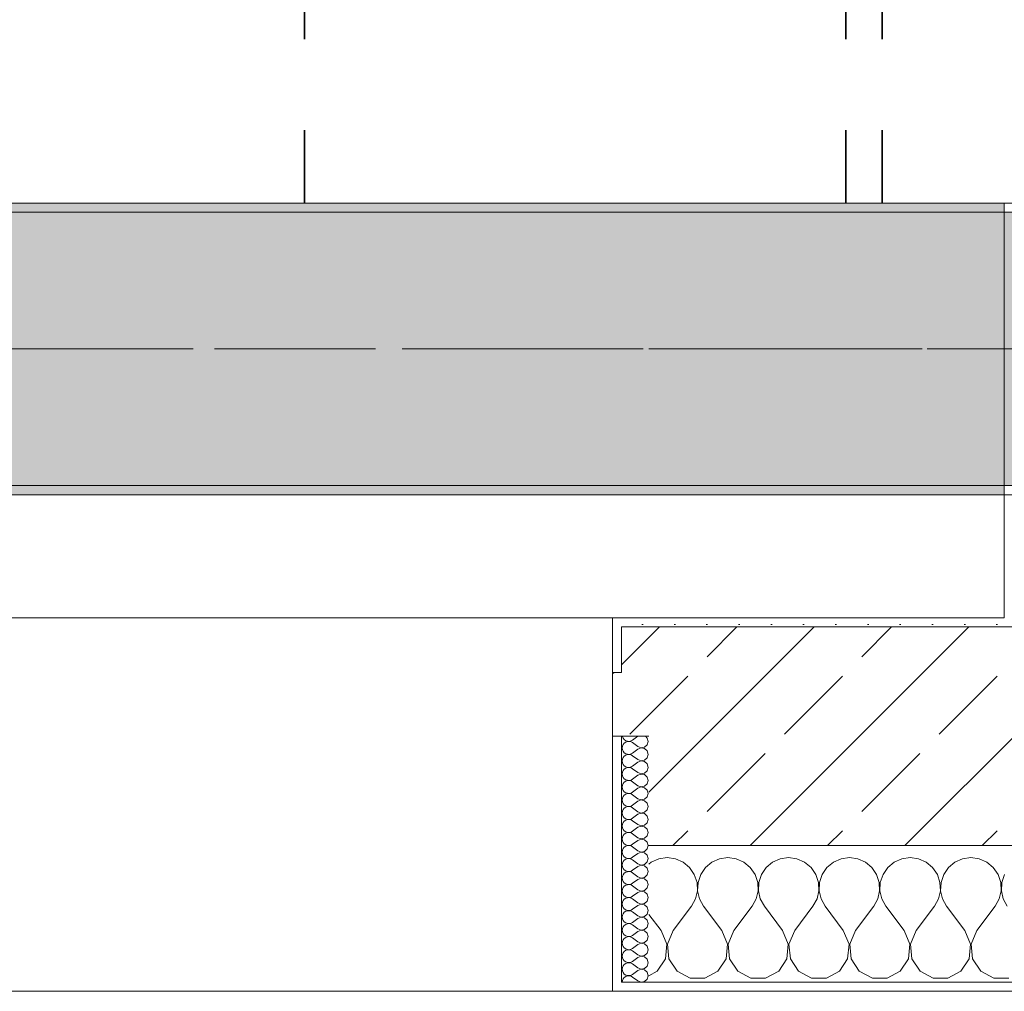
# Model space of a CAD drawing. Header units: metres. Extents: x -3.6 to 84.5, y -11 to 16.8.
# Tile 81 of 137: x 24.5 to 25.6, y -0.2 to 0.9. Entities that reach past the tile are written whole.
import ezdxf

# ---------------------------------------------------------------- set-up
doc = ezdxf.new("R2010")
doc.units = ezdxf.units.M
doc.header["$MEASUREMENT"] = 0
doc.linetypes.add('Achse', pattern=[0.2, 0.1, -0.05, 0, -0.05])
doc.linetypes.add('Strichlinie doppelt', pattern=[0.546806, 0.264583, -0.105833, 0.070556, -0.105833])
for name, color, linetype in [('155 - Bemaßung_ Beschriftung.Ausbau - Deckenelemente', 7, 'Continuous'), ('451 - Universal.Achsen Raster', 7, 'Continuous'), ('604 - Struktur.Wand Aussen', 7, 'Continuous'), ('607 - Struktur.Stütze', 7, 'Continuous'), ('608 - Struktur.Träger', 7, 'Continuous')]:
    doc.layers.add(name, color=color, linetype=linetype)
pattern_1 = [(45, (0, 0), (-0.01767767, 0.01767767), [0, -0.025])]
pattern_2 = [(0, (0, 0), (0, 0.08660254), [0, -0.05]), (0, (0.025, 0.0433), (0, 0.08660254), [0, -0.05])]
pattern_3 = [(45, (0, 0), (-0.08485281, 0.08485281), []), (45, (-0.04243, 0.04243), (-0.08485281, 0.08485281), [0.09, -0.03])]

# ---------------------------------------------------------------- blocks, each defined once
blk = doc.blocks.new('*X76')
at = {"layer": '604 - Struktur.Wand Aussen', "color": 7, "linetype": 'Continuous', "lineweight": 5}
for p, q in [((25.1909, -0.0096), (25.1825, -0.0133)), ((25.2, -0.0083), (25.1909, -0.0096)), ((25.2091, -0.0096), (25.2, -0.0083)), ((25.2175, -0.0133), (25.2091, -0.0096)), ((25.2576, -0.0096), (25.2491, -0.0133)), ((25.2667, -0.0083), (25.2576, -0.0096)), ((25.2758, -0.0096), (25.2667, -0.0083)), ((25.2842, -0.0133), (25.2758, -0.0096)), ((25.3242, -0.0096), (25.3158, -0.0133)), ((25.3333, -0.0083), (25.3242, -0.0096)), ((25.3424, -0.0096), (25.3333, -0.0083)), ((25.3509, -0.0133), (25.3424, -0.0096)), ((25.3909, -0.0096), (25.3825, -0.0133)), ((25.4, -0.0083), (25.3909, -0.0096)), ((25.4091, -0.0096), (25.4, -0.0083)), ((25.4175, -0.0133), (25.4091, -0.0096)), ((25.4576, -0.0096), (25.4491, -0.0133)), ((25.4667, -0.0083), (25.4576, -0.0096)), ((25.4758, -0.0096), (25.4667, -0.0083)), ((25.4842, -0.0133), (25.4758, -0.0096)), ((25.5242, -0.0096), (25.5158, -0.0133)), ((25.5333, -0.0083), (25.5242, -0.0096)), ((25.5424, -0.0096), (25.5333, -0.0083)), ((25.5509, -0.0133), (25.5424, -0.0096)), ((25.1825, -0.0133), (25.18, -0.0154)), ((25.2246, -0.0192), (25.2175, -0.0133)), ((25.2298, -0.0268), (25.2246, -0.0192)), ((25.2421, -0.0192), (25.2369, -0.0268)), ((25.2491, -0.0133), (25.2421, -0.0192)), ((25.2913, -0.0192), (25.2842, -0.0133)), ((25.2965, -0.0268), (25.2913, -0.0192)), ((25.3087, -0.0192), (25.3035, -0.0268)), ((25.3158, -0.0133), (25.3087, -0.0192)), ((25.3579, -0.0192), (25.3509, -0.0133)), ((25.3631, -0.0268), (25.3579, -0.0192)), ((25.3754, -0.0192), (25.3702, -0.0268)), ((25.3825, -0.0133), (25.3754, -0.0192)), ((25.4246, -0.0192), (25.4175, -0.0133)), ((25.4298, -0.0268), (25.4246, -0.0192)), ((25.4421, -0.0192), (25.4369, -0.0268)), ((25.4491, -0.0133), (25.4421, -0.0192)), ((25.4913, -0.0192), (25.4842, -0.0133)), ((25.4965, -0.0268), (25.4913, -0.0192)), ((25.5087, -0.0192), (25.5035, -0.0268)), ((25.5158, -0.0133), (25.5087, -0.0192)), ((25.5579, -0.0192), (25.5509, -0.0133)), ((25.5631, -0.0268), (25.5579, -0.0192)), ((25.2328, -0.0355), (25.2298, -0.0268)), ((25.2369, -0.0268), (25.2339, -0.0355)), ((25.2994, -0.0355), (25.2965, -0.0268)), ((25.3035, -0.0268), (25.3006, -0.0355)), ((25.3661, -0.0355), (25.3631, -0.0268)), ((25.3702, -0.0268), (25.3672, -0.0355)), ((25.4328, -0.0355), (25.4298, -0.0268)), ((25.4369, -0.0268), (25.4339, -0.0355)), ((25.4994, -0.0355), (25.4965, -0.0268)), ((25.5035, -0.0268), (25.5006, -0.0355)), ((25.5661, -0.0355), (25.5631, -0.0268)), ((25.5702, -0.0268), (25.5672, -0.0355)), ((25.2332, -0.0447), (25.2328, -0.0355)), ((25.2339, -0.0355), (25.2335, -0.0447)), ((25.2999, -0.0447), (25.2994, -0.0355)), ((25.3006, -0.0355), (25.3001, -0.0447)), ((25.3665, -0.0447), (25.3661, -0.0355)), ((25.3672, -0.0355), (25.3668, -0.0447)), ((25.4332, -0.0447), (25.4328, -0.0355)), ((25.4339, -0.0355), (25.4335, -0.0447)), ((25.4999, -0.0447), (25.4994, -0.0355)), ((25.5006, -0.0355), (25.5001, -0.0447)), ((25.5665, -0.0447), (25.5661, -0.0355)), ((25.5672, -0.0355), (25.5668, -0.0447)), ((25.2267, -0.0617), (25.2311, -0.0536)), ((25.2311, -0.0536), (25.2332, -0.0447)), ((25.2335, -0.0447), (25.2355, -0.0536)), ((25.2355, -0.0536), (25.24, -0.0617)), ((25.2933, -0.0617), (25.2978, -0.0536)), ((25.2978, -0.0536), (25.2999, -0.0447)), ((25.3001, -0.0447), (25.3022, -0.0536)), ((25.3022, -0.0536), (25.3067, -0.0617)), ((25.36, -0.0617), (25.3645, -0.0536)), ((25.3645, -0.0536), (25.3665, -0.0447)), ((25.3668, -0.0447), (25.3689, -0.0536)), ((25.3689, -0.0536), (25.3733, -0.0617)), ((25.4267, -0.0617), (25.4311, -0.0536)), ((25.4311, -0.0536), (25.4332, -0.0447)), ((25.4335, -0.0447), (25.4355, -0.0536)), ((25.4355, -0.0536), (25.44, -0.0617)), ((25.4933, -0.0617), (25.4978, -0.0536)), ((25.4978, -0.0536), (25.4999, -0.0447)), ((25.5001, -0.0447), (25.5022, -0.0536)), ((25.5022, -0.0536), (25.5067, -0.0617)), ((25.56, -0.0617), (25.5645, -0.0536)), ((25.5645, -0.0536), (25.5665, -0.0447)), ((25.5668, -0.0447), (25.5689, -0.0536)), ((25.5689, -0.0536), (25.5733, -0.0617)), ((25.2067, -0.0883), (25.2267, -0.0617)), ((25.26, -0.0883), (25.24, -0.0617)), ((25.2733, -0.0883), (25.2933, -0.0617)), ((25.3267, -0.0883), (25.3067, -0.0617)), ((25.34, -0.0883), (25.36, -0.0617)), ((25.3933, -0.0883), (25.3733, -0.0617)), ((25.4067, -0.0883), (25.4267, -0.0617)), ((25.46, -0.0883), (25.44, -0.0617)), ((25.4733, -0.0883), (25.4933, -0.0617)), ((25.5267, -0.0883), (25.5067, -0.0617)), ((25.54, -0.0883), (25.56, -0.0617)), ((25.1933, -0.0883), (25.18, -0.0706)), ((25.1996, -0.1033), (25.1933, -0.0883)), ((25.2067, -0.0883), (25.2004, -0.1033)), ((25.2663, -0.1033), (25.26, -0.0883)), ((25.2733, -0.0883), (25.267, -0.1033)), ((25.333, -0.1033), (25.3267, -0.0883)), ((25.34, -0.0883), (25.3337, -0.1033)), ((25.3996, -0.1033), (25.3933, -0.0883)), ((25.4067, -0.0883), (25.4004, -0.1033)), ((25.4663, -0.1033), (25.46, -0.0883)), ((25.4733, -0.0883), (25.467, -0.1033)), ((25.533, -0.1033), (25.5267, -0.0883)), ((25.54, -0.0883), (25.5337, -0.1033)), ((25.1981, -0.1195), (25.1996, -0.1033)), ((25.2004, -0.1033), (25.2019, -0.1195)), ((25.2648, -0.1195), (25.2663, -0.1033)), ((25.267, -0.1033), (25.2686, -0.1195)), ((25.3314, -0.1195), (25.333, -0.1033)), ((25.3337, -0.1033), (25.3352, -0.1195)), ((25.3981, -0.1195), (25.3996, -0.1033)), ((25.4004, -0.1033), (25.4019, -0.1195)), ((25.4648, -0.1195), (25.4663, -0.1033)), ((25.467, -0.1033), (25.4686, -0.1195)), ((25.5314, -0.1195), (25.533, -0.1033)), ((25.5337, -0.1033), (25.5352, -0.1195)), ((25.1891, -0.133), (25.1981, -0.1195)), ((25.2019, -0.1195), (25.2109, -0.133)), ((25.2558, -0.133), (25.2648, -0.1195)), ((25.2686, -0.1195), (25.2776, -0.133)), ((25.3224, -0.133), (25.3314, -0.1195)), ((25.3352, -0.1195), (25.3442, -0.133)), ((25.3891, -0.133), (25.3981, -0.1195)), ((25.4019, -0.1195), (25.4109, -0.133)), ((25.4558, -0.133), (25.4648, -0.1195)), ((25.4686, -0.1195), (25.4776, -0.133)), ((25.5224, -0.133), (25.5314, -0.1195)), ((25.5352, -0.1195), (25.5442, -0.133)), ((25.18, -0.1379), (25.1891, -0.133)), ((25.2109, -0.133), (25.2252, -0.1407)), ((25.2415, -0.1407), (25.2558, -0.133)), ((25.2776, -0.133), (25.2919, -0.1407)), ((25.3081, -0.1407), (25.3224, -0.133)), ((25.3442, -0.133), (25.3585, -0.1407)), ((25.3748, -0.1407), (25.3891, -0.133)), ((25.4109, -0.133), (25.4252, -0.1407)), ((25.4415, -0.1407), (25.4558, -0.133)), ((25.4776, -0.133), (25.4919, -0.1407)), ((25.5081, -0.1407), (25.5224, -0.133)), ((25.5442, -0.133), (25.5585, -0.1407)), ((25.2252, -0.1407), (25.2415, -0.1407)), ((25.2919, -0.1407), (25.3081, -0.1407)), ((25.3585, -0.1407), (25.3748, -0.1407)), ((25.4252, -0.1407), (25.4415, -0.1407)), ((25.4919, -0.1407), (25.5081, -0.1407)), ((25.5585, -0.1407), (25.5748, -0.1407))]:
    blk.add_line(p, q, dxfattribs=at)
blk = doc.blocks.new('*X94')
at = {"layer": '604 - Struktur.Wand Aussen', "color": 7, "linetype": 'Continuous', "lineweight": 5}
for p, q in [((25.1509, 0.125), (25.151, 0.1245)), ((25.151, 0.1245), (25.1518, 0.1227)), ((25.1518, 0.1227), (25.153, 0.1212)), ((25.153, 0.1212), (25.1547, 0.12)), ((25.1547, 0.12), (25.1565, 0.1194)), ((25.1565, 0.1192), (25.1547, 0.1185)), ((25.1565, 0.1194), (25.1585, 0.1193)), ((25.1585, 0.1193), (25.1565, 0.1192)), ((25.1585, 0.1193), (25.1604, 0.1198)), ((25.1604, 0.1188), (25.1585, 0.1193)), ((25.1604, 0.1198), (25.1621, 0.1207)), ((25.1679, 0.125), (25.1621, 0.1207)), ((25.1782, 0.123), (25.1761, 0.125)), ((25.1793, 0.1193), (25.1782, 0.123)), ((25.1782, 0.1155), (25.1793, 0.1193)), ((25.151, 0.1141), (25.1507, 0.1121)), ((25.1507, 0.1121), (25.151, 0.1102)), ((25.1518, 0.1159), (25.151, 0.1141)), ((25.151, 0.1102), (25.1518, 0.1084)), ((25.153, 0.1174), (25.1518, 0.1159)), ((25.1518, 0.1084), (25.153, 0.1069)), ((25.1547, 0.1185), (25.153, 0.1174)), ((25.1621, 0.1179), (25.1604, 0.1188)), ((25.1679, 0.1136), (25.1621, 0.1179)), ((25.1679, 0.1107), (25.1621, 0.1064)), ((25.1679, 0.1136), (25.1715, 0.1122)), ((25.1715, 0.1121), (25.1679, 0.1107)), ((25.1715, 0.1122), (25.1753, 0.1129)), ((25.1753, 0.1114), (25.1715, 0.1121)), ((25.1753, 0.1129), (25.1782, 0.1155)), ((25.1782, 0.1088), (25.1753, 0.1114)), ((25.1793, 0.105), (25.1782, 0.1088)), ((25.151, 0.0998), (25.1507, 0.0979)), ((25.1507, 0.0979), (25.151, 0.0959)), ((25.1518, 0.1016), (25.151, 0.0998)), ((25.153, 0.1031), (25.1518, 0.1016)), ((25.153, 0.1069), (25.1547, 0.1058)), ((25.1547, 0.1042), (25.153, 0.1031)), ((25.1547, 0.1058), (25.1565, 0.1051)), ((25.1565, 0.1049), (25.1547, 0.1042)), ((25.1565, 0.1051), (25.1585, 0.105)), ((25.1585, 0.105), (25.1565, 0.1049)), ((25.1585, 0.105), (25.1604, 0.1055)), ((25.1604, 0.1045), (25.1585, 0.105)), ((25.1604, 0.1055), (25.1621, 0.1064)), ((25.1621, 0.1036), (25.1604, 0.1045)), ((25.1679, 0.0993), (25.1621, 0.1036)), ((25.1679, 0.0993), (25.1715, 0.0979)), ((25.1715, 0.0978), (25.1679, 0.0964)), ((25.1715, 0.0979), (25.1753, 0.0986)), ((25.1753, 0.0971), (25.1715, 0.0978)), ((25.1753, 0.0986), (25.1782, 0.1012)), ((25.1782, 0.1012), (25.1793, 0.105)), ((25.151, 0.0959), (25.1518, 0.0941)), ((25.1518, 0.0873), (25.151, 0.0855)), ((25.1518, 0.0941), (25.153, 0.0926)), ((25.153, 0.0888), (25.1518, 0.0873)), ((25.153, 0.0926), (25.1547, 0.0915)), ((25.1547, 0.09), (25.153, 0.0888)), ((25.1547, 0.0915), (25.1565, 0.0908)), ((25.1565, 0.0906), (25.1547, 0.09)), ((25.1565, 0.0908), (25.1585, 0.0907)), ((25.1585, 0.0907), (25.1565, 0.0906)), ((25.1585, 0.0907), (25.1604, 0.0912)), ((25.1604, 0.0902), (25.1585, 0.0907)), ((25.1604, 0.0912), (25.1621, 0.0921)), ((25.1621, 0.0893), (25.1604, 0.0902)), ((25.1679, 0.0964), (25.1621, 0.0921)), ((25.1679, 0.085), (25.1621, 0.0893)), ((25.1782, 0.0945), (25.1753, 0.0971)), ((25.1753, 0.0843), (25.1782, 0.087)), ((25.1793, 0.0907), (25.1782, 0.0945)), ((25.1782, 0.087), (25.1793, 0.0907)), ((25.151, 0.0855), (25.1507, 0.0836)), ((25.1507, 0.0836), (25.151, 0.0816)), ((25.151, 0.0816), (25.1518, 0.0798)), ((25.1518, 0.0798), (25.153, 0.0783)), ((25.153, 0.0783), (25.1547, 0.0772)), ((25.1547, 0.0757), (25.153, 0.0746)), ((25.1547, 0.0772), (25.1565, 0.0766)), ((25.1565, 0.0763), (25.1547, 0.0757)), ((25.1565, 0.0766), (25.1585, 0.0765)), ((25.1585, 0.0764), (25.1565, 0.0763)), ((25.1585, 0.0765), (25.1604, 0.0769)), ((25.1604, 0.076), (25.1585, 0.0764)), ((25.1604, 0.0769), (25.1621, 0.0779)), ((25.1621, 0.075), (25.1604, 0.076)), ((25.1679, 0.0821), (25.1621, 0.0779)), ((25.1679, 0.085), (25.1715, 0.0836)), ((25.1715, 0.0835), (25.1679, 0.0821)), ((25.1715, 0.0836), (25.1753, 0.0843)), ((25.1753, 0.0828), (25.1715, 0.0835)), ((25.1782, 0.0802), (25.1753, 0.0828)), ((25.1793, 0.0764), (25.1782, 0.0802)), ((25.1782, 0.0727), (25.1793, 0.0764)), ((25.151, 0.0712), (25.1507, 0.0693)), ((25.1507, 0.0693), (25.151, 0.0673)), ((25.1518, 0.073), (25.151, 0.0712)), ((25.151, 0.0673), (25.1518, 0.0655)), ((25.153, 0.0746), (25.1518, 0.073)), ((25.1518, 0.0655), (25.153, 0.064)), ((25.1679, 0.0707), (25.1621, 0.075)), ((25.1679, 0.0679), (25.1621, 0.0636)), ((25.1679, 0.0707), (25.1715, 0.0693)), ((25.1715, 0.0693), (25.1679, 0.0679)), ((25.1715, 0.0693), (25.1753, 0.07)), ((25.1753, 0.0685), (25.1715, 0.0693)), ((25.1753, 0.07), (25.1782, 0.0727)), ((25.1782, 0.0659), (25.1753, 0.0685)), ((25.1793, 0.0621), (25.1782, 0.0659)), ((25.151, 0.057), (25.1507, 0.055)), ((25.1507, 0.055), (25.151, 0.053)), ((25.1518, 0.0588), (25.151, 0.057)), ((25.153, 0.0603), (25.1518, 0.0588)), ((25.153, 0.064), (25.1547, 0.0629)), ((25.1547, 0.0614), (25.153, 0.0603)), ((25.1547, 0.0629), (25.1565, 0.0623)), ((25.1565, 0.062), (25.1547, 0.0614)), ((25.1565, 0.0623), (25.1585, 0.0622)), ((25.1585, 0.0621), (25.1565, 0.062)), ((25.1585, 0.0622), (25.1604, 0.0626)), ((25.1604, 0.0617), (25.1585, 0.0621)), ((25.1604, 0.0626), (25.1621, 0.0636)), ((25.1621, 0.0607), (25.1604, 0.0617)), ((25.1679, 0.0564), (25.1621, 0.0607)), ((25.1679, 0.0564), (25.1715, 0.055)), ((25.1715, 0.055), (25.1679, 0.0536)), ((25.1715, 0.055), (25.1753, 0.0558)), ((25.1753, 0.0542), (25.1715, 0.055)), ((25.1753, 0.0558), (25.1782, 0.0584)), ((25.1782, 0.0516), (25.1753, 0.0542)), ((25.1782, 0.0584), (25.1793, 0.0621)), ((25.151, 0.053), (25.1518, 0.0512)), ((25.1518, 0.0445), (25.151, 0.0427)), ((25.1518, 0.0512), (25.153, 0.0497)), ((25.153, 0.046), (25.1518, 0.0445)), ((25.153, 0.0497), (25.1547, 0.0486)), ((25.1547, 0.0471), (25.153, 0.046)), ((25.1547, 0.0486), (25.1565, 0.048)), ((25.1565, 0.0477), (25.1547, 0.0471)), ((25.1565, 0.048), (25.1585, 0.0479)), ((25.1585, 0.0478), (25.1565, 0.0477)), ((25.1585, 0.0479), (25.1604, 0.0483)), ((25.1604, 0.0474), (25.1585, 0.0478)), ((25.1604, 0.0483), (25.1621, 0.0493)), ((25.1621, 0.0464), (25.1604, 0.0474)), ((25.1679, 0.0536), (25.1621, 0.0493)), ((25.1679, 0.0421), (25.1621, 0.0464)), ((25.1753, 0.0415), (25.1782, 0.0441)), ((25.1793, 0.0479), (25.1782, 0.0516)), ((25.1782, 0.0441), (25.1793, 0.0479)), ((25.151, 0.0427), (25.1507, 0.0407)), ((25.1507, 0.0407), (25.151, 0.0388)), ((25.151, 0.0388), (25.1518, 0.037)), ((25.1518, 0.037), (25.153, 0.0354)), ((25.153, 0.0354), (25.1547, 0.0343)), ((25.1547, 0.0328), (25.153, 0.0317)), ((25.1547, 0.0343), (25.1565, 0.0337)), ((25.1565, 0.0334), (25.1547, 0.0328)), ((25.1565, 0.0337), (25.1585, 0.0336)), ((25.1585, 0.0335), (25.1565, 0.0334)), ((25.1585, 0.0336), (25.1604, 0.034)), ((25.1604, 0.0331), (25.1585, 0.0335)), ((25.1604, 0.034), (25.1621, 0.035)), ((25.1621, 0.0321), (25.1604, 0.0331)), ((25.1679, 0.0393), (25.1621, 0.035)), ((25.1679, 0.0421), (25.1715, 0.0407)), ((25.1715, 0.0407), (25.1679, 0.0393)), ((25.1715, 0.0407), (25.1753, 0.0415)), ((25.1753, 0.04), (25.1715, 0.0407)), ((25.1782, 0.0373), (25.1753, 0.04)), ((25.1793, 0.0336), (25.1782, 0.0373)), ((25.1782, 0.0298), (25.1793, 0.0336)), ((25.151, 0.0284), (25.1507, 0.0264)), ((25.1507, 0.0264), (25.151, 0.0245)), ((25.1518, 0.0302), (25.151, 0.0284)), ((25.151, 0.0245), (25.1518, 0.0227)), ((25.153, 0.0317), (25.1518, 0.0302)), ((25.1518, 0.0227), (25.153, 0.0212)), ((25.1679, 0.0279), (25.1621, 0.0321)), ((25.1679, 0.025), (25.1621, 0.0207)), ((25.1679, 0.0279), (25.1715, 0.0265)), ((25.1715, 0.0264), (25.1679, 0.025)), ((25.1715, 0.0265), (25.1753, 0.0272)), ((25.1753, 0.0257), (25.1715, 0.0264)), ((25.1753, 0.0272), (25.1782, 0.0298)), ((25.1782, 0.023), (25.1753, 0.0257)), ((25.1793, 0.0193), (25.1782, 0.023)), ((25.151, 0.0141), (25.1507, 0.0121)), ((25.1507, 0.0121), (25.151, 0.0102)), ((25.1518, 0.0159), (25.151, 0.0141)), ((25.153, 0.0174), (25.1518, 0.0159)), ((25.153, 0.0212), (25.1547, 0.02)), ((25.1547, 0.0185), (25.153, 0.0174)), ((25.1547, 0.02), (25.1565, 0.0194)), ((25.1565, 0.0192), (25.1547, 0.0185)), ((25.1565, 0.0194), (25.1585, 0.0193)), ((25.1585, 0.0193), (25.1565, 0.0192)), ((25.1585, 0.0193), (25.1604, 0.0198)), ((25.1604, 0.0188), (25.1585, 0.0193)), ((25.1604, 0.0198), (25.1621, 0.0207)), ((25.1621, 0.0179), (25.1604, 0.0188)), ((25.1679, 0.0136), (25.1621, 0.0179)), ((25.1679, 0.0136), (25.1715, 0.0122)), ((25.1715, 0.0121), (25.1679, 0.0107)), ((25.1715, 0.0122), (25.1753, 0.0129)), ((25.1753, 0.0114), (25.1715, 0.0121)), ((25.1753, 0.0129), (25.1782, 0.0155)), ((25.1782, 0.0088), (25.1753, 0.0114)), ((25.1782, 0.0155), (25.1793, 0.0193)), ((25.151, 0.0102), (25.1518, 0.0084)), ((25.1518, 0.0016), (25.151, -0.0002)), ((25.1518, 0.0084), (25.153, 0.0069)), ((25.153, 0.0031), (25.1518, 0.0016)), ((25.153, 0.0069), (25.1547, 0.0058)), ((25.1547, 0.0042), (25.153, 0.0031)), ((25.1547, 0.0058), (25.1565, 0.0051)), ((25.1565, 0.0049), (25.1547, 0.0042)), ((25.1565, 0.0051), (25.1585, 0.005)), ((25.1585, 0.005), (25.1565, 0.0049)), ((25.1585, 0.005), (25.1604, 0.0055)), ((25.1604, 0.0045), (25.1585, 0.005)), ((25.1604, 0.0055), (25.1621, 0.0064)), ((25.1621, 0.0036), (25.1604, 0.0045)), ((25.1679, 0.0107), (25.1621, 0.0064)), ((25.1679, -0.0007), (25.1621, 0.0036)), ((25.1753, -0.0014), (25.1782, 0.0012)), ((25.1793, 0.005), (25.1782, 0.0088)), ((25.1782, 0.0012), (25.1793, 0.005)), ((25.151, -0.0002), (25.1507, -0.0021)), ((25.1507, -0.0021), (25.151, -0.0041)), ((25.151, -0.0041), (25.1518, -0.0059)), ((25.1518, -0.0059), (25.153, -0.0074)), ((25.153, -0.0074), (25.1547, -0.0085)), ((25.1547, -0.01), (25.153, -0.0112)), ((25.1547, -0.0085), (25.1565, -0.0092)), ((25.1565, -0.0094), (25.1547, -0.01)), ((25.1565, -0.0092), (25.1585, -0.0093)), ((25.1585, -0.0093), (25.1565, -0.0094)), ((25.1585, -0.0093), (25.1604, -0.0088)), ((25.1604, -0.0098), (25.1585, -0.0093)), ((25.1604, -0.0088), (25.1621, -0.0079)), ((25.1621, -0.0107), (25.1604, -0.0098)), ((25.1679, -0.0036), (25.1621, -0.0079)), ((25.1679, -0.015), (25.1621, -0.0107)), ((25.1679, -0.0007), (25.1715, -0.0021)), ((25.1715, -0.0022), (25.1679, -0.0036)), ((25.1715, -0.0021), (25.1753, -0.0014)), ((25.1753, -0.0029), (25.1715, -0.0022)), ((25.1782, -0.0055), (25.1753, -0.0029)), ((25.1793, -0.0093), (25.1782, -0.0055)), ((25.1782, -0.013), (25.1793, -0.0093)), ((25.151, -0.0145), (25.1507, -0.0164)), ((25.1507, -0.0164), (25.151, -0.0184)), ((25.1518, -0.0127), (25.151, -0.0145)), ((25.151, -0.0184), (25.1518, -0.0202)), ((25.153, -0.0112), (25.1518, -0.0127)), ((25.1518, -0.0202), (25.153, -0.0217)), ((25.1679, -0.0179), (25.1621, -0.0221)), ((25.1679, -0.015), (25.1715, -0.0164)), ((25.1715, -0.0165), (25.1679, -0.0179)), ((25.1715, -0.0164), (25.1753, -0.0157)), ((25.1753, -0.0172), (25.1715, -0.0165)), ((25.1753, -0.0157), (25.1782, -0.013)), ((25.1782, -0.0198), (25.1753, -0.0172)), ((25.1793, -0.0236), (25.1782, -0.0198)), ((25.151, -0.0288), (25.1507, -0.0307)), ((25.1507, -0.0307), (25.151, -0.0327)), ((25.1518, -0.027), (25.151, -0.0288)), ((25.153, -0.0254), (25.1518, -0.027)), ((25.153, -0.0217), (25.1547, -0.0228)), ((25.1547, -0.0243), (25.153, -0.0254)), ((25.1547, -0.0228), (25.1565, -0.0234)), ((25.1565, -0.0237), (25.1547, -0.0243)), ((25.1565, -0.0234), (25.1585, -0.0235)), ((25.1585, -0.0236), (25.1565, -0.0237)), ((25.1585, -0.0235), (25.1604, -0.0231)), ((25.1604, -0.024), (25.1585, -0.0236)), ((25.1604, -0.0231), (25.1621, -0.0221)), ((25.1621, -0.025), (25.1604, -0.024)), ((25.1679, -0.0293), (25.1621, -0.025)), ((25.1679, -0.0321), (25.1621, -0.0364)), ((25.1679, -0.0293), (25.1715, -0.0307)), ((25.1715, -0.0307), (25.1679, -0.0321)), ((25.1715, -0.0307), (25.1753, -0.03)), ((25.1753, -0.0315), (25.1715, -0.0307)), ((25.1753, -0.03), (25.1782, -0.0273)), ((25.1782, -0.0341), (25.1753, -0.0315)), ((25.1782, -0.0273), (25.1793, -0.0236)), ((25.151, -0.043), (25.1507, -0.045)), ((25.151, -0.0327), (25.1518, -0.0345)), ((25.1518, -0.0412), (25.151, -0.043)), ((25.1518, -0.0345), (25.153, -0.036)), ((25.153, -0.0397), (25.1518, -0.0412)), ((25.153, -0.036), (25.1547, -0.0371)), ((25.1547, -0.0386), (25.153, -0.0397)), ((25.1547, -0.0371), (25.1565, -0.0377)), ((25.1565, -0.038), (25.1547, -0.0386)), ((25.1565, -0.0377), (25.1585, -0.0378)), ((25.1585, -0.0379), (25.1565, -0.038)), ((25.1585, -0.0378), (25.1604, -0.0374)), ((25.1604, -0.0383), (25.1585, -0.0379)), ((25.1604, -0.0374), (25.1621, -0.0364)), ((25.1621, -0.0393), (25.1604, -0.0383)), ((25.1679, -0.0436), (25.1621, -0.0393)), ((25.1753, -0.0442), (25.1782, -0.0416)), ((25.1793, -0.0379), (25.1782, -0.0341)), ((25.1782, -0.0416), (25.1793, -0.0379)), ((25.1507, -0.045), (25.151, -0.047)), ((25.151, -0.047), (25.1518, -0.0488)), ((25.1518, -0.0488), (25.153, -0.0503)), ((25.153, -0.054), (25.1518, -0.0555)), ((25.153, -0.0503), (25.1547, -0.0514)), ((25.1547, -0.0529), (25.153, -0.054)), ((25.1547, -0.0514), (25.1565, -0.052)), ((25.1565, -0.0523), (25.1547, -0.0529)), ((25.1565, -0.052), (25.1585, -0.0521)), ((25.1585, -0.0522), (25.1565, -0.0523)), ((25.1585, -0.0521), (25.1604, -0.0517)), ((25.1604, -0.0526), (25.1585, -0.0522)), ((25.1604, -0.0517), (25.1621, -0.0507)), ((25.1621, -0.0536), (25.1604, -0.0526)), ((25.1679, -0.0464), (25.1621, -0.0507)), ((25.1679, -0.0579), (25.1621, -0.0536)), ((25.1679, -0.0436), (25.1715, -0.045)), ((25.1715, -0.045), (25.1679, -0.0464)), ((25.1715, -0.045), (25.1753, -0.0442)), ((25.1753, -0.0458), (25.1715, -0.045)), ((25.1782, -0.0484), (25.1753, -0.0458)), ((25.1793, -0.0521), (25.1782, -0.0484)), ((25.1782, -0.0559), (25.1793, -0.0521)), ((25.151, -0.0573), (25.1507, -0.0593)), ((25.1507, -0.0593), (25.151, -0.0612)), ((25.1518, -0.0555), (25.151, -0.0573)), ((25.151, -0.0612), (25.1518, -0.063)), ((25.1518, -0.063), (25.153, -0.0646)), ((25.153, -0.0646), (25.1547, -0.0657)), ((25.1679, -0.0607), (25.1621, -0.065)), ((25.1679, -0.0579), (25.1715, -0.0593)), ((25.1715, -0.0593), (25.1679, -0.0607)), ((25.1715, -0.0593), (25.1753, -0.0585)), ((25.1753, -0.06), (25.1715, -0.0593)), ((25.1753, -0.0585), (25.1782, -0.0559)), ((25.1782, -0.0627), (25.1753, -0.06)), ((25.1793, -0.0664), (25.1782, -0.0627)), ((25.151, -0.0716), (25.1507, -0.0736)), ((25.1507, -0.0736), (25.151, -0.0755)), ((25.1518, -0.0698), (25.151, -0.0716)), ((25.151, -0.0755), (25.1518, -0.0773)), ((25.153, -0.0683), (25.1518, -0.0698)), ((25.1547, -0.0672), (25.153, -0.0683)), ((25.1547, -0.0657), (25.1565, -0.0663)), ((25.1565, -0.0666), (25.1547, -0.0672)), ((25.1565, -0.0663), (25.1585, -0.0664)), ((25.1585, -0.0665), (25.1565, -0.0666)), ((25.1585, -0.0664), (25.1604, -0.066)), ((25.1604, -0.0669), (25.1585, -0.0665)), ((25.1604, -0.066), (25.1621, -0.065)), ((25.1621, -0.0679), (25.1604, -0.0669)), ((25.1679, -0.0721), (25.1621, -0.0679)), ((25.1679, -0.075), (25.1621, -0.0793)), ((25.1679, -0.0721), (25.1715, -0.0735)), ((25.1715, -0.0736), (25.1679, -0.075)), ((25.1715, -0.0735), (25.1753, -0.0728)), ((25.1753, -0.0743), (25.1715, -0.0736)), ((25.1753, -0.0728), (25.1782, -0.0702)), ((25.1782, -0.077), (25.1753, -0.0743)), ((25.1782, -0.0702), (25.1793, -0.0664)), ((25.151, -0.0859), (25.1507, -0.0879)), ((25.1518, -0.0841), (25.151, -0.0859)), ((25.1518, -0.0773), (25.153, -0.0788)), ((25.153, -0.0826), (25.1518, -0.0841)), ((25.153, -0.0788), (25.1547, -0.08)), ((25.1547, -0.0815), (25.153, -0.0826)), ((25.1547, -0.08), (25.1565, -0.0806)), ((25.1565, -0.0808), (25.1547, -0.0815)), ((25.1565, -0.0806), (25.1585, -0.0807)), ((25.1585, -0.0807), (25.1565, -0.0808)), ((25.1585, -0.0807), (25.1604, -0.0802)), ((25.1604, -0.0812), (25.1585, -0.0807)), ((25.1604, -0.0802), (25.1621, -0.0793)), ((25.1621, -0.0821), (25.1604, -0.0812)), ((25.1679, -0.0864), (25.1621, -0.0821)), ((25.1679, -0.0864), (25.1715, -0.0878)), ((25.1753, -0.0871), (25.1782, -0.0845)), ((25.1793, -0.0807), (25.1782, -0.077)), ((25.1782, -0.0845), (25.1793, -0.0807)), ((25.1507, -0.0879), (25.151, -0.0898)), ((25.151, -0.0898), (25.1518, -0.0916)), ((25.1518, -0.0916), (25.153, -0.0931)), ((25.153, -0.0969), (25.1518, -0.0984)), ((25.153, -0.0931), (25.1547, -0.0942)), ((25.1547, -0.0958), (25.153, -0.0969)), ((25.1547, -0.0942), (25.1565, -0.0949)), ((25.1565, -0.0951), (25.1547, -0.0958)), ((25.1565, -0.0949), (25.1585, -0.095)), ((25.1585, -0.095), (25.1565, -0.0951)), ((25.1585, -0.095), (25.1604, -0.0945)), ((25.1604, -0.0955), (25.1585, -0.095)), ((25.1604, -0.0945), (25.1621, -0.0936)), ((25.1621, -0.0964), (25.1604, -0.0955)), ((25.1679, -0.0893), (25.1621, -0.0936)), ((25.1679, -0.1007), (25.1621, -0.0964)), ((25.1715, -0.0879), (25.1679, -0.0893)), ((25.1715, -0.0878), (25.1753, -0.0871)), ((25.1753, -0.0886), (25.1715, -0.0879)), ((25.1782, -0.0912), (25.1753, -0.0886)), ((25.1793, -0.095), (25.1782, -0.0912)), ((25.1782, -0.0988), (25.1793, -0.095)), ((25.151, -0.1002), (25.1507, -0.1021)), ((25.1507, -0.1021), (25.151, -0.1041)), ((25.1518, -0.0984), (25.151, -0.1002)), ((25.151, -0.1041), (25.1518, -0.1059)), ((25.1518, -0.1059), (25.153, -0.1074)), ((25.153, -0.1074), (25.1547, -0.1085)), ((25.1604, -0.1088), (25.1621, -0.1079)), ((25.1679, -0.1036), (25.1621, -0.1079)), ((25.1679, -0.1007), (25.1715, -0.1021)), ((25.1715, -0.1022), (25.1679, -0.1036)), ((25.1715, -0.1021), (25.1753, -0.1014)), ((25.1753, -0.1029), (25.1715, -0.1022)), ((25.1753, -0.1014), (25.1782, -0.0988)), ((25.1782, -0.1055), (25.1753, -0.1029)), ((25.1793, -0.1093), (25.1782, -0.1055)), ((25.151, -0.1145), (25.1507, -0.1164)), ((25.1507, -0.1164), (25.151, -0.1184)), ((25.1518, -0.1127), (25.151, -0.1145)), ((25.151, -0.1184), (25.1518, -0.1202)), ((25.153, -0.1112), (25.1518, -0.1127)), ((25.1547, -0.11), (25.153, -0.1112)), ((25.1547, -0.1085), (25.1565, -0.1092)), ((25.1565, -0.1094), (25.1547, -0.11)), ((25.1565, -0.1092), (25.1585, -0.1093)), ((25.1585, -0.1093), (25.1565, -0.1094)), ((25.1585, -0.1093), (25.1604, -0.1088)), ((25.1604, -0.1098), (25.1585, -0.1093)), ((25.1621, -0.1107), (25.1604, -0.1098)), ((25.1679, -0.115), (25.1621, -0.1107)), ((25.1679, -0.1179), (25.1621, -0.1221)), ((25.1679, -0.115), (25.1715, -0.1164)), ((25.1715, -0.1165), (25.1679, -0.1179)), ((25.1715, -0.1164), (25.1753, -0.1157)), ((25.1753, -0.1172), (25.1715, -0.1165)), ((25.1753, -0.1157), (25.1782, -0.113)), ((25.1782, -0.1198), (25.1753, -0.1172)), ((25.1782, -0.113), (25.1793, -0.1093)), ((25.151, -0.1288), (25.1507, -0.1307)), ((25.1518, -0.127), (25.151, -0.1288)), ((25.1518, -0.1202), (25.153, -0.1217)), ((25.153, -0.1254), (25.1518, -0.127)), ((25.153, -0.1217), (25.1547, -0.1228)), ((25.1547, -0.1243), (25.153, -0.1254)), ((25.1547, -0.1228), (25.1565, -0.1234)), ((25.1565, -0.1237), (25.1547, -0.1243)), ((25.1565, -0.1234), (25.1585, -0.1235)), ((25.1585, -0.1236), (25.1565, -0.1237)), ((25.1585, -0.1235), (25.1604, -0.1231)), ((25.1604, -0.124), (25.1585, -0.1236)), ((25.1604, -0.1231), (25.1621, -0.1221)), ((25.1621, -0.125), (25.1604, -0.124)), ((25.1679, -0.1293), (25.1621, -0.125)), ((25.1679, -0.1293), (25.1715, -0.1307)), ((25.1753, -0.13), (25.1782, -0.1273)), ((25.1793, -0.1236), (25.1782, -0.1198)), ((25.1782, -0.1273), (25.1793, -0.1236)), ((25.1507, -0.1307), (25.151, -0.1327)), ((25.151, -0.1327), (25.1518, -0.1345)), ((25.1518, -0.1345), (25.153, -0.136)), ((25.153, -0.1397), (25.1518, -0.1412)), ((25.153, -0.136), (25.1547, -0.1371)), ((25.1547, -0.1386), (25.153, -0.1397)), ((25.1547, -0.1371), (25.1565, -0.1377)), ((25.1565, -0.138), (25.1547, -0.1386)), ((25.1565, -0.1377), (25.1585, -0.1378)), ((25.1585, -0.1379), (25.1565, -0.138)), ((25.1585, -0.1378), (25.1604, -0.1374)), ((25.1604, -0.1383), (25.1585, -0.1379)), ((25.1604, -0.1374), (25.1621, -0.1364)), ((25.1621, -0.1393), (25.1604, -0.1383)), ((25.1679, -0.1321), (25.1621, -0.1364)), ((25.1679, -0.1436), (25.1621, -0.1393)), ((25.1715, -0.1307), (25.1679, -0.1321)), ((25.1715, -0.1307), (25.1753, -0.13)), ((25.1753, -0.1315), (25.1715, -0.1307)), ((25.1782, -0.1341), (25.1753, -0.1315)), ((25.1793, -0.1379), (25.1782, -0.1341)), ((25.1782, -0.1416), (25.1793, -0.1379)), ((25.151, -0.143), (25.1507, -0.145)), ((25.1518, -0.1412), (25.151, -0.143)), ((25.1679, -0.1436), (25.1715, -0.145)), ((25.1715, -0.145), (25.1753, -0.1442)), ((25.1753, -0.1442), (25.1782, -0.1416))]:
    blk.add_line(p, q, dxfattribs=at)

msp = doc.modelspace()

# ---------------------------------------------------------------- hatches: boundary and pattern name
at = {"layer": '604 - Struktur.Wand Aussen', "linetype": 'Continuous', "lineweight": 0, "true_color": 0x000000}
h = msp.add_hatch(dxfattribs=at)
h.set_pattern_fill('Gips_0001', color=18, style=0, pattern_type=2)
h.set_pattern_definition(pattern_1)
h.paths.add_polyline_path([(25.15, 0.255), (25.14, 0.255), (25.14, 0.195), (25.15, 0.195)])
h = msp.add_hatch(dxfattribs=at)
h.set_pattern_fill('Gips_0001', color=18, style=0, pattern_type=2)
h.set_pattern_definition(pattern_1)
h.paths.add_polyline_path([(25.57, 0.255), (25.15, 0.255), (25.15, 0.245), (25.57, 0.245)])
h = msp.add_hatch(dxfattribs=at)
h.set_pattern_fill('Beton__Stahlbeton_0001', color=18, style=0, pattern_type=2)
h.set_pattern_definition(pattern_3)
h.paths.add_polyline_path([(25.14, 0.125), (25.15, 0.125), (25.18, 0.125), (25.18, 0.005), (26.3, 0.005), (26.3, 0.125), (26.33, 0.125), (26.34, 0.125), (26.34, 0.195), (26.33, 0.195), (26.33, 0.245), (25.15, 0.245), (25.15, 0.195), (25.14, 0.195)])
h = msp.add_hatch(dxfattribs=at)
h.set_pattern_fill('Verputz_0001', color=18, style=0, pattern_type=2)
h.set_pattern_definition(pattern_2)
h.paths.add_polyline_path([(25.15, -0.155), (25.15, 0.125), (25.14, 0.125), (25.14, -0.155)])
h = msp.add_hatch(dxfattribs=at)
h.set_pattern_fill('Verputz_0001', color=18, style=0, pattern_type=2)
h.set_pattern_definition(pattern_2)
h.paths.add_polyline_path([(25.15, -0.155), (26.33, -0.155), (26.33, -0.145), (25.15, -0.145)])
at = {"layer": '607 - Struktur.Stütze', "linetype": 'Continuous', "lineweight": 0, "true_color": 0x000000}
h = msp.add_hatch(dxfattribs=at)
h.set_pattern_fill('Gips_0001', color=18, style=0, pattern_type=2)
h.set_pattern_definition(pattern_1)
h.paths.add_polyline_path([(25.57, 0.71), (25.57, 0.255), (25.58, 0.255), (25.58, 0.7), (25.64, 0.7), (25.64, 0.71)])
h = msp.add_hatch(dxfattribs=at)
h.set_pattern_fill('Gips_0001', color=18, style=0, pattern_type=2)
h.set_pattern_definition(pattern_1)
h.paths.add_polyline_path([(25.57, 0.255), (25.57, 0.245), (25.89, 0.245), (25.89, 0.255), (25.88, 0.255), (25.88, 0.25), (25.58, 0.25), (25.58, 0.255)])
at = {"layer": '608 - Struktur.Träger', "linetype": 'Continuous', "lineweight": 0, "true_color": 0x000000}
h = msp.add_hatch(dxfattribs=at)
h.set_pattern_fill('Gips_0001', color=18, style=0, pattern_type=2)
h.set_pattern_definition(pattern_1)
h.paths.add_polyline_path([(22.29, 0.7), (25.57, 0.7), (25.57, 0.71), (22.29, 0.71)])
h = msp.add_hatch(dxfattribs=at)
h.set_pattern_fill('Beton__Stahlbeton_0001', color=18, style=0, pattern_type=2)
h.set_pattern_definition(pattern_3)
h.paths.add_polyline_path([(0.69, 0.7), (0.38, 0.7), (0.38, 0.4), (0.69, 0.4), (3.97, 0.4), (4.29, 0.4), (7.57, 0.4), (7.89, 0.4), (11.17, 0.4), (11.49, 0.4), (14.77, 0.4), (15.09, 0.4), (18.37, 0.4), (18.69, 0.4), (21.97, 0.4), (22.29, 0.4), (25.57, 0.4), (25.89, 0.4), (29.17, 0.4), (29.49, 0.4), (32.77, 0.4), (33.09, 0.4), (36.37, 0.4), (36.69, 0.4), (39.97, 0.4), (40.29, 0.4), (43.57, 0.4), (43.89, 0.4), (47.17, 0.4), (47.49, 0.4), (50.77, 0.4), (51.09, 0.4), (51.8, 0.4), (51.97, 0.4), (54.37, 0.4), (54.69, 0.4), (57.97, 0.4), (58.29, 0.4), (61.57, 0.4), (61.88, 0.4), (61.88, 0.7), (61.57, 0.7), (58.29, 0.7), (57.97, 0.7), (54.69, 0.7), (54.37, 0.7), (51.97, 0.7), (51.8, 0.7), (51.09, 0.7), (50.77, 0.7), (47.49, 0.7), (47.16, 0.7), (43.89, 0.7), (43.57, 0.7), (40.29, 0.7), (39.935, 0.7), (36.69, 0.7), (36.37, 0.7), (33.09, 0.7), (32.77, 0.7), (29.49, 0.7), (29.17, 0.7), (25.89, 0.7), (25.57, 0.7), (22.29, 0.7), (21.97, 0.7), (18.69, 0.7), (18.37, 0.7), (15.09, 0.7), (14.77, 0.7), (11.49, 0.7), (11.17, 0.7), (7.89, 0.7), (7.57, 0.7), (4.29, 0.7), (3.97, 0.7)])
h = msp.add_hatch(dxfattribs=at)
h.set_pattern_fill('Gips_0001', color=18, style=0, pattern_type=2)
h.set_pattern_definition(pattern_1)
h.paths.add_polyline_path([(22.29, 0.39), (25.57, 0.39), (25.57, 0.4), (22.29, 0.4)])

# ---------------------------------------------------------------- linework, layer by layer
at = {"layer": '155 - Bemaßung_ Beschriftung.Ausbau - Deckenelemente', "color": 7, "linetype": 'Achse', "lineweight": 35}
for p, q in [((24.802, 5.19), (24.802, 0.71)), ((25.396, 5.19), (25.396, 0.71)), ((25.436, 5.19), (25.436, 0.71))]:
    msp.add_line(p, q, dxfattribs=at)
at = {"layer": '451 - Universal.Achsen Raster', "color": 160, "linetype": 'Strichlinie doppelt', "lineweight": 9, "true_color": 0x3232ff}
msp.add_line((64.935, 0.55), (-3.175, 0.55), dxfattribs=at)
at = {"layer": '604 - Struktur.Wand Aussen', "color": 7, "linetype": 'Continuous', "lineweight": 13}
for p, q in [((25.14, 0.255), (22.74, 0.255)), ((26.33, 0.245), (25.15, 0.245)), ((25.15, 0.245), (25.15, 0.195)), ((25.14, 0.125), (25.14, 0.195)), ((25.18, 0.005), (26.3, 0.005)), ((22.74, -0.155), (25.14, -0.155))]:
    msp.add_line(p, q, dxfattribs=at)
at = {"layer": '604 - Struktur.Wand Aussen', "color": 7, "linetype": 'Continuous', "lineweight": 5}
for p, q in [((25.14, 0.245), (25.14, 0.255)), ((25.15, 0.255), (25.14, 0.255)), ((25.14, 0.195), (25.14, 0.245)), ((25.15, 0.195), (25.14, 0.195)), ((25.14, 0.005), (25.14, 0.125)), ((25.15, 0.125), (25.14, 0.125)), ((25.18, 0.125), (25.15, 0.125)), ((25.15, 0.125), (25.15, -0.145)), ((25.15, -0.145), (25.15, 0.125)), ((25.14, -0.005), (25.14, 0.005)), ((25.14, -0.145), (25.14, -0.005)), ((25.14, -0.155), (25.14, -0.145)), ((25.18, -0.145), (25.15, -0.145)), ((25.18, -0.145), (26.3, -0.145)), ((25.15, -0.155), (25.14, -0.155))]:
    msp.add_line(p, q, dxfattribs=at)
at = {"layer": '604 - Struktur.Wand Aussen', "color": 7, "linetype": 'Continuous', "lineweight": 5, "flags": 128}
for points in [[(25.57, 0.255), (25.15, 0.255)], [(25.15, -0.155), (26.33, -0.155)]]:
    msp.add_lwpolyline(points, dxfattribs=at)
at = {"layer": '607 - Struktur.Stütze', "color": 7, "linetype": 'Continuous', "lineweight": 5, "flags": 128}
msp.add_lwpolyline([(25.64, 0.71), (25.57, 0.71), (25.57, 0.255)], dxfattribs=at)
at = {"layer": '608 - Struktur.Träger', "color": 7, "linetype": 'Continuous', "lineweight": 13}
for p, q in [((0.38, 0.71), (61.88, 0.71)), ((25.57, 0.7), (22.29, 0.7)), ((25.89, 0.7), (25.57, 0.7)), ((0.38, 0.39), (61.88, 0.39))]:
    msp.add_line(p, q, dxfattribs=at)
at = {"layer": '608 - Struktur.Träger', "color": 7, "linetype": 'Continuous', "lineweight": 5}
for p, q in [((25.57, 0.71), (22.29, 0.71)), ((25.57, 0.71), (25.57, 0.7)), ((25.57, 0.4), (25.57, 0.39)), ((25.57, 0.39), (22.29, 0.39))]:
    msp.add_line(p, q, dxfattribs=at)
at = {"layer": '608 - Struktur.Träger', "color": 7, "linetype": 'Achse', "lineweight": 9}
msp.add_line((0.38, 0.55), (61.88, 0.55), dxfattribs=at)
at = {"layer": '608 - Struktur.Träger', "color": 7, "linetype": 'Continuous', "lineweight": 13, "flags": 128}
msp.add_lwpolyline([(54.69, 0.4), (54.37, 0.4), (51.97, 0.4), (51.8, 0.4), (51.09, 0.4), (50.77, 0.4), (47.49, 0.4), (47.17, 0.4), (43.89, 0.4), (43.57, 0.4), (40.29, 0.4), (39.97, 0.4), (36.69, 0.4), (36.37, 0.4), (33.09, 0.4), (32.77, 0.4), (29.49, 0.4), (29.17, 0.4), (25.89, 0.4), (25.57, 0.4), (22.29, 0.4), (21.97, 0.4), (18.69, 0.4), (18.37, 0.4)], dxfattribs=at)

# ---------------------------------------------------------------- block references
at = {"layer": '604 - Struktur.Wand Aussen', "color": 7, "lineweight": 18}
for name in ['*X94', '*X76']:
    msp.add_blockref(name, (0, 0), dxfattribs=at)

doc.saveas('drawing.dxf')
